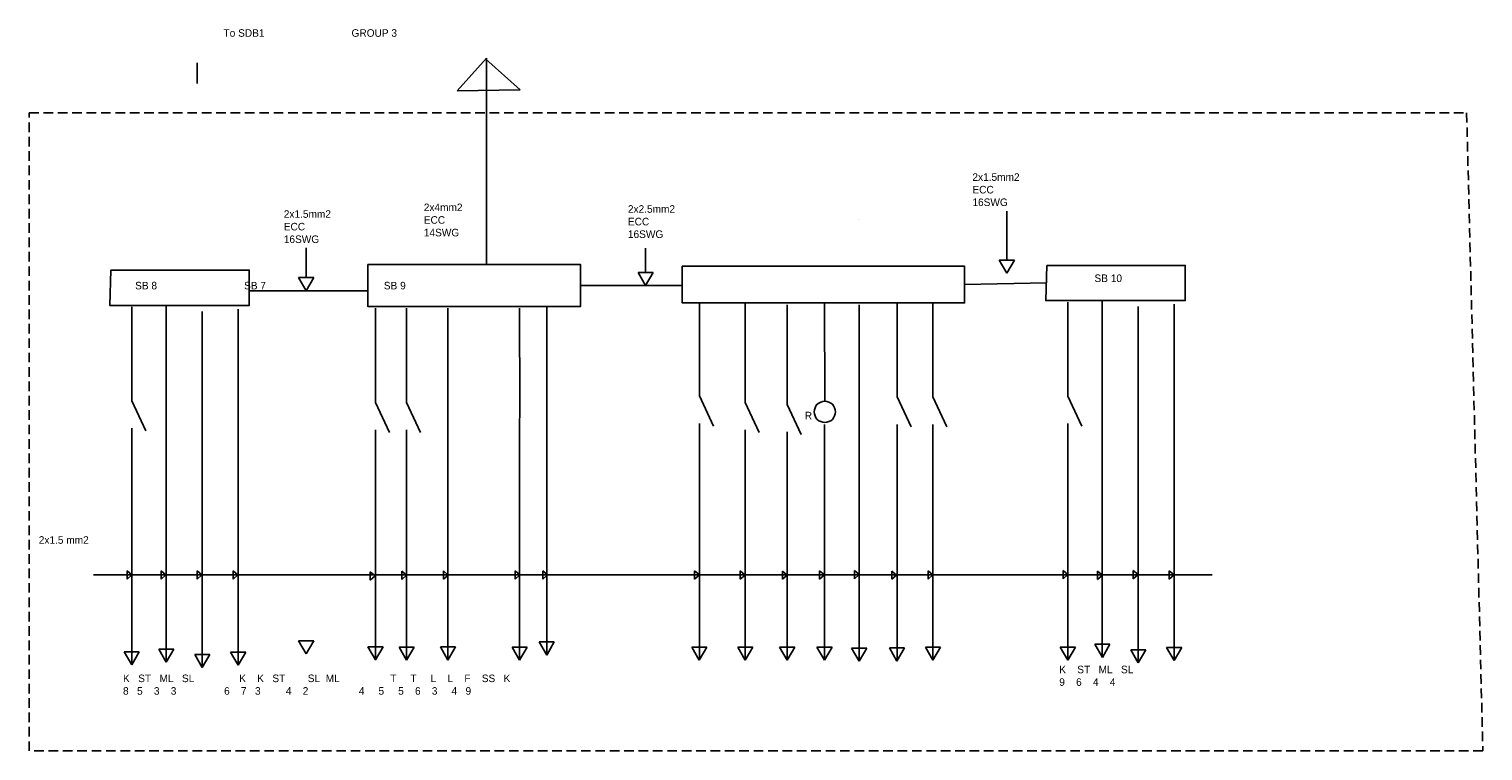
# Model space of a CAD drawing. Header units: millimetres. Extents: x 1150 to 3916, y 916 to 1169.
# Tile 3 of 5: x 2281 to 2762, y 917 to 1155. Entities that reach past the tile are written whole.
import ezdxf

# ---------------------------------------------------------------- set-up
doc = ezdxf.new("R2010")
doc.units = ezdxf.units.MM
doc.linetypes.add('HIDDEN2', pattern=[4.7625, 3.175, -1.5875])

msp = doc.modelspace()

# ---------------------------------------------------------------- linework, layer by layer
for p, q in [((2432.01, 1145.83), (2422.33, 1135.03)), ((2443.18, 1135.33), (2431.77, 1145.56)), ((2432.01, 1077.58), (2432.01, 1145.83)), ((2336.27, 1144.31), (2336.27, 1137.5)), ((2422.33, 1135.03), (2443.18, 1135.33)), ((2555.12, 1092.36), (2555.12, 1092.36)), ((2604.21, 1079.05), (2604.21, 1095.19)), ((2372.35, 1073.23), (2372.35, 1083.06)), ((2484.68, 1074.94), (2484.68, 1083)), ((2601.71, 1079.05), (2606.71, 1079.05)), ((2604.21, 1074.72), (2601.71, 1079.05)), ((2606.71, 1079.05), (2604.21, 1074.72)), ((2369.85, 1073.23), (2374.85, 1073.23)), ((2372.35, 1068.9), (2369.85, 1073.23)), ((2374.85, 1073.23), (2372.35, 1068.9)), ((2482.18, 1074.94), (2487.18, 1074.94)), ((2484.68, 1070.6), (2482.18, 1074.94)), ((2487.18, 1074.94), (2484.68, 1070.6)), ((2353.25, 1068.9), (2392.8, 1068.9)), ((2463.08, 1070.6), (2496.81, 1070.6)), ((2590.21, 1070.93), (2617.28, 1071.45)), ((2314.64, 1063.58), (2314.64, 1032.47)), ((2326.04, 1063.87), (2326.04, 946.04)), ((2451.95, 1063.63), (2451.95, 948.43)), ((2502.45, 1065.16), (2502.45, 1034.06)), ((2517.63, 1064.88), (2517.63, 1031.96)), ((2531.5, 1064.2), (2531.5, 1031.29)), ((2543.85, 1064.83), (2543.97, 1032.33)), ((2555.3, 1064.18), (2555.3, 946.35)), ((2567.86, 1064.86), (2567.86, 1033.76)), ((2579.74, 1064.88), (2579.74, 1033.78)), ((2624.38, 1065.15), (2624.38, 1034.04)), ((2635.77, 1065.44), (2635.77, 947.61)), ((2647.66, 1063.63), (2647.66, 945.8)), ((2659.54, 1064.41), (2659.54, 946.57)), ((2337.92, 1062.06), (2337.92, 944.23)), ((2349.8, 1062.84), (2349.8, 945.01)), ((2395.25, 1063.07), (2395.25, 1031.96)), ((2405.57, 1063.07), (2405.57, 1031.96)), ((2419.27, 1063.07), (2419.27, 1022.86)), ((2442.96, 1063.07), (2443.09, 1030.56)), ((2314.64, 1032.47), (2319.3, 1022.53)), ((2395.25, 1031.96), (2399.9, 1022.02)), ((2405.57, 1031.96), (2410.22, 1022.02)), ((2442.96, 1022.86), (2443.09, 1030.56)), ((2502.45, 1034.06), (2507.1, 1024.12)), ((2517.63, 1031.96), (2522.28, 1022.02)), ((2531.5, 1031.29), (2536.16, 1021.35)), ((2567.86, 1033.76), (2572.51, 1023.82)), ((2579.74, 1033.78), (2584.4, 1023.83)), ((2624.38, 1034.04), (2629.03, 1024.1)), ((2502.45, 1024.96), (2502.45, 976.97)), ((2624.38, 1024.94), (2624.38, 976.95)), ((2314.64, 1023.38), (2314.64, 975.39)), ((2395.25, 1022.86), (2395.25, 974.87)), ((2405.57, 1022.86), (2405.57, 974.87)), ((2419.27, 1022.86), (2419.27, 974.87)), ((2442.96, 1022.86), (2442.96, 974.87)), ((2517.63, 1022.86), (2517.63, 974.87)), ((2531.5, 1022.19), (2531.5, 974.2)), ((2543.85, 1024.63), (2543.85, 976.64)), ((2567.86, 1024.66), (2567.86, 976.67)), ((2579.74, 1024.68), (2579.74, 976.69)), ((2502.45, 976.97), (2502.45, 946.69)), ((2543.85, 976.64), (2543.85, 946.69)), ((2567.86, 976.67), (2567.86, 946.39)), ((2579.74, 976.69), (2579.74, 950.02)), ((2624.38, 976.95), (2624.38, 946.67)), ((2301.94, 974.87), (2583.99, 974.87)), ((2314.69, 974.83), (2313.11, 976.16)), ((2313.11, 976.16), (2313.11, 973.42)), ((2313.11, 973.42), (2314.69, 974.83)), ((2314.64, 975.39), (2314.64, 945.1)), ((2325.96, 974.85), (2324.37, 976.19)), ((2324.37, 976.19), (2324.37, 973.45)), ((2324.37, 973.45), (2325.96, 974.85)), ((2337.85, 974.9), (2336.27, 976.24)), ((2336.27, 976.24), (2336.27, 973.5)), ((2336.27, 973.5), (2337.85, 974.9)), ((2349.74, 974.9), (2348.16, 976.24)), ((2348.16, 976.24), (2348.16, 973.5)), ((2348.16, 973.5), (2349.74, 974.9)), ((2395.13, 974.58), (2393.55, 975.92)), ((2393.55, 975.92), (2393.55, 973.17)), ((2393.55, 973.17), (2395.13, 974.58)), ((2395.25, 974.87), (2395.25, 946.69)), ((2405.56, 974.78), (2403.98, 976.12)), ((2403.98, 976.12), (2403.98, 973.38)), ((2403.98, 973.38), (2405.56, 974.78)), ((2405.57, 974.87), (2405.57, 946.64)), ((2419.33, 974.81), (2417.75, 976.15)), ((2417.75, 976.15), (2417.75, 973.41)), ((2417.75, 973.41), (2419.33, 974.81)), ((2419.27, 974.87), (2419.27, 946.72)), ((2443.08, 974.86), (2441.5, 976.2)), ((2441.5, 976.2), (2441.5, 973.46)), ((2441.5, 973.46), (2443.08, 974.86)), ((2442.96, 974.87), (2442.96, 946.67)), ((2452.2, 974.84), (2450.62, 976.18)), ((2450.62, 976.18), (2450.62, 973.44)), ((2450.62, 973.44), (2452.2, 974.84)), ((2502.47, 974.87), (2500.89, 976.2)), ((2500.89, 976.2), (2500.89, 973.46)), ((2500.89, 973.46), (2502.47, 974.87)), ((2517.59, 974.82), (2516.01, 976.15)), ((2516.01, 976.15), (2516.01, 973.41)), ((2516.01, 973.41), (2517.59, 974.82)), ((2517.63, 974.87), (2517.63, 946.69)), ((2531.5, 974.8), (2529.92, 976.14)), ((2529.92, 976.14), (2529.92, 973.4)), ((2529.92, 973.4), (2531.5, 974.8)), ((2531.5, 974.2), (2531.5, 946.69)), ((2543.84, 974.89), (2542.25, 976.23)), ((2542.25, 976.23), (2542.25, 973.48)), ((2542.25, 973.48), (2543.84, 974.89)), ((2555.36, 975), (2553.78, 976.33)), ((2553.78, 976.33), (2553.78, 973.59)), ((2553.78, 973.59), (2555.36, 975)), ((2567.69, 974.8), (2566.11, 976.14)), ((2566.11, 976.14), (2566.11, 973.4)), ((2566.11, 973.4), (2567.69, 974.8)), ((2579.75, 974.87), (2578.17, 976.21)), ((2578.17, 976.21), (2578.17, 973.46)), ((2578.17, 973.46), (2579.75, 974.87)), ((2583.99, 974.87), (2594.34, 974.87)), ((2594.34, 974.87), (2672.18, 974.87)), ((2624.4, 974.99), (2622.81, 976.32)), ((2622.81, 976.32), (2622.81, 973.58)), ((2622.81, 973.58), (2624.4, 974.99)), ((2635.81, 974.8), (2634.23, 976.14)), ((2634.23, 976.14), (2634.23, 973.39)), ((2634.23, 973.39), (2635.81, 974.8)), ((2647.63, 975.02), (2646.05, 976.36)), ((2646.05, 976.36), (2646.05, 973.61)), ((2646.05, 973.61), (2647.63, 975.02)), ((2659.52, 974.89), (2657.94, 976.22)), ((2657.94, 976.22), (2657.94, 973.48)), ((2657.94, 973.48), (2659.52, 974.89)), ((2369.83, 953.08), (2374.83, 953.08)), ((2372.33, 948.75), (2369.83, 953.08)), ((2374.83, 953.08), (2372.33, 948.75)), ((2449.45, 952.68), (2454.45, 952.68)), ((2451.95, 948.35), (2449.45, 952.68)), ((2454.45, 952.68), (2451.95, 948.35)), ((2312.13, 949.4), (2317.13, 949.4)), ((2314.63, 945.07), (2312.13, 949.4)), ((2317.13, 949.4), (2314.63, 945.07)), ((2323.57, 950.33), (2328.57, 950.33)), ((2326.07, 946), (2323.57, 950.33)), ((2328.57, 950.33), (2326.07, 946)), ((2335.45, 948.53), (2340.45, 948.53)), ((2337.95, 944.2), (2335.45, 948.53)), ((2340.45, 948.53), (2337.95, 944.2)), ((2347.34, 949.3), (2352.34, 949.3)), ((2349.84, 944.97), (2347.34, 949.3)), ((2352.34, 949.3), (2349.84, 944.97)), ((2392.77, 951.03), (2397.77, 951.03)), ((2395.27, 946.7), (2392.77, 951.03)), ((2397.77, 951.03), (2395.27, 946.7)), ((2403.07, 950.92), (2408.07, 950.92)), ((2405.57, 946.59), (2403.07, 950.92)), ((2408.07, 950.92), (2405.57, 946.59)), ((2416.76, 951.02), (2421.76, 951.02)), ((2419.26, 946.69), (2416.76, 951.02)), ((2421.76, 951.02), (2419.26, 946.69)), ((2440.46, 950.95), (2445.46, 950.95)), ((2442.96, 946.62), (2440.46, 950.95)), ((2445.46, 950.95), (2442.96, 946.62)), ((2499.93, 950.99), (2504.93, 950.99)), ((2502.43, 946.66), (2499.93, 950.99)), ((2504.93, 950.99), (2502.43, 946.66)), ((2515.14, 950.93), (2520.14, 950.93)), ((2517.64, 946.6), (2515.14, 950.93)), ((2520.14, 950.93), (2517.64, 946.6)), ((2529, 950.93), (2534, 950.93)), ((2531.5, 946.6), (2529, 950.93)), ((2534, 950.93), (2531.5, 946.6)), ((2541.35, 951), (2546.35, 951)), ((2543.85, 946.67), (2541.35, 951)), ((2546.35, 951), (2543.85, 946.67)), ((2552.83, 950.65), (2557.83, 950.65)), ((2555.33, 946.32), (2552.83, 950.65)), ((2557.83, 950.65), (2555.33, 946.32)), ((2565.35, 950.68), (2570.35, 950.68)), ((2567.85, 946.35), (2565.35, 950.68)), ((2570.35, 950.68), (2567.85, 946.35)), ((2577.25, 950.99), (2582.25, 950.99)), ((2579.75, 946.66), (2577.25, 950.99)), ((2579.74, 950.02), (2579.74, 946.69)), ((2582.25, 950.99), (2579.75, 946.66)), ((2621.87, 950.97), (2626.87, 950.97)), ((2624.37, 946.64), (2621.87, 950.97)), ((2626.87, 950.97), (2624.37, 946.64)), ((2633.31, 951.9), (2638.31, 951.9)), ((2635.81, 947.57), (2633.31, 951.9)), ((2638.31, 951.9), (2635.81, 947.57)), ((2645.19, 950.09), (2650.19, 950.09)), ((2647.69, 945.76), (2645.19, 950.09)), ((2650.19, 950.09), (2647.69, 945.76)), ((2657.07, 950.87), (2662.07, 950.87)), ((2659.57, 946.54), (2657.07, 950.87)), ((2662.07, 950.87), (2659.57, 946.54))]:
    msp.add_line(p, q)
at = {"linetype": 'HIDDEN2'}
msp.add_lwpolyline([(2280.65, 1127.71), (2756.36, 1127.71), (2761.74, 916.61), (2280.65, 916.61)], close=True, dxfattribs=at)
for points in [[(2307.74, 1075.71), (2353.52, 1075.71), (2353.52, 1064.05), (2307.35, 1064.05)], [(2392.8, 1077.58), (2463.08, 1077.58), (2463.08, 1063.63), (2392.8, 1063.63)], [(2496.81, 1076.99), (2590.21, 1076.99), (2590.21, 1064.88), (2496.81, 1064.88)], [(2617.48, 1077.28), (2663.25, 1077.28), (2663.25, 1065.62), (2617.08, 1065.62)]]:
    msp.add_lwpolyline(points, close=True)
msp.add_circle((2543.97, 1028.81), 3.52)

# ---------------------------------------------------------------- texts
at = {"char_height": 2.5, "attachment_point": 1}
for s, insert, width in [('\\P \\P                                                 To SDB1                               GROUP 3', (2299.49, 1163.76), 155.7154), (' 2x1.5mm2\\P ECC\\P 16SWG', (2591.88, 1107.75), 24.0235), ('\\P\\P2x4mm2\\PECC\\P14SWG', (2411.27, 1106.06), 29.9125), (' 2x2.5mm2\\P ECC\\P 16SWG', (2477.88, 1097.19), 27.9915), ('\\P\\P\\P\\pt2.5,5; 2x1.5mm2\\P\\ptz; ECC\\P 16SWG', (2364.01, 1108.02), 31.2778), ('        SB 10', (2625.78, 1074.27), 31.9588), ('\\P\\P\\P\\P\\P         SB 8                               SB 7                                          SB 9', (2307.39, 1092.67), 248.8227), ('\\P   R', (2534.56, 1032.99), 18.2776), ('2x1.5 mm2 ^I', (2283.86, 987.66), 22.9248), ('K    ST   ML   SL\\P9    6    4    4', (2621.55, 944.81), 41.9789), ('\\P                                                                                       \\P                                                                                    \\P K   ST   ML   SL                K    K   ST        SL  ML                  T     T     L    L    F    SS   K\\P 8   5    3    3                 6    7   3         4    2                  4     5     5    6    3     4   9\\P                                           ', (2310.81, 954.38), 287.711)]:
    msp.add_mtext(s, dxfattribs=dict(at, insert=insert, width=width))

doc.saveas('drawing.dxf')
